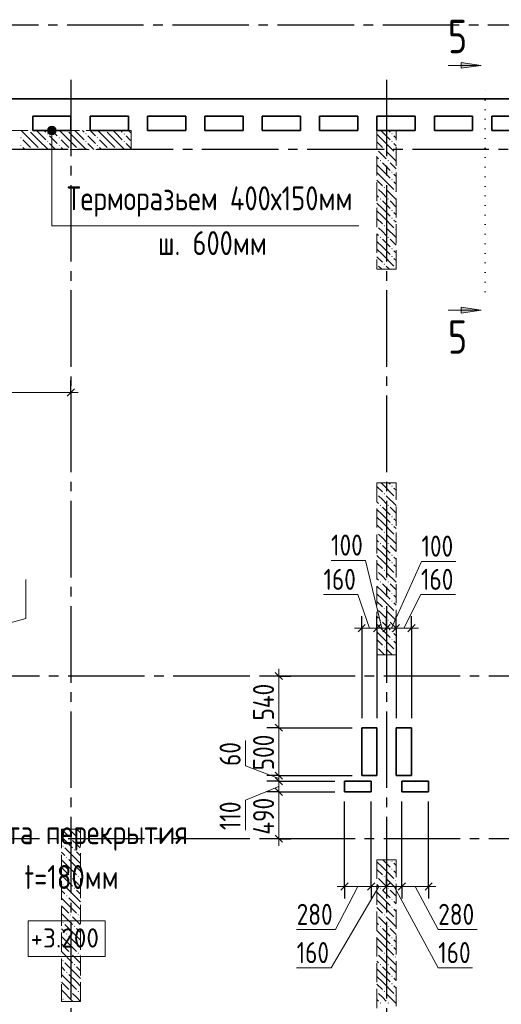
# Model space of a CAD drawing. Header units: millimetres. Extents: x 0 to 61017, y 0 to 42000.
# Tile 9 of 19: x 24404 to 29440, y 25370 to 35657. Entities that reach past the tile are written whole.
import ezdxf

# ---------------------------------------------------------------- set-up
doc = ezdxf.new("R2010")
doc.units = ezdxf.units.MM
for name, pattern in [('______2', [270, 200, -70]), ('______5', [1100, 800, -100, 100, -100]), ('______9', [100, 0, -100])]:
    doc.linetypes.add(name, pattern=pattern)
for name, color, linetype, lineweight in [('Standard', 7, 'Continuous', 25), ('Высотные отметки', 7, 'Continuous', 25), ('ЖБ Пилон', 180, 'Continuous', 25), ('Оси', 40, '______5', 18), ('Примечания', 7, 'Continuous', 25), ('Узлы символ', 7, 'Continuous', 25)]:
    doc.layers.add(name, color=color, linetype=linetype, lineweight=lineweight)
doc.layers.add('ЖБ Перекрытие верхний уровень', color=7, linetype='Continuous', lineweight=25, true_color=0xe0e0ff)
doc.styles.add('GOST 2.304-81', font='txt')
doc.styles.add('ISOCPEUR', font='txt')

msp = doc.modelspace()

# ---------------------------------------------------------------- hatches: boundary and pattern name
at = {"layer": 'ЖБ Пилон', "linetype": 'Continuous', "lineweight": 18, "transparency": 33554687}
for points in [[(24500, 34500), (24497, 34497), (24494, 34500)], [(24690, 34463), (24697, 34470), (24703, 34463), (24697, 34457)], [(24900, 34500), (24897, 34497), (24894, 34500)], [(25090, 34463), (25097, 34470), (25103, 34463), (25097, 34457)], [(25300, 34500), (25297, 34497), (25294, 34500)], [(25490, 34463), (25497, 34470), (25503, 34463), (25497, 34457)], [(28290, 34463), (28297, 34470), (28303, 34463), (28297, 34457)], [(24410, 34423), (24417, 34430), (24423, 34423), (24417, 34417)], [(24690, 34383), (24697, 34390), (24703, 34383), (24697, 34377)], [(24810, 34423), (24817, 34430), (24823, 34423), (24817, 34417)], [(25090, 34383), (25097, 34390), (25103, 34383), (25097, 34377)], [(25210, 34423), (25217, 34430), (25223, 34423), (25217, 34417)], [(25490, 34383), (25497, 34390), (25503, 34383), (25497, 34377)], [(28290, 34383), (28297, 34390), (28303, 34383), (28297, 34377)], [(24410, 34343), (24417, 34350), (24423, 34343), (24417, 34337)], [(24530, 34303), (24537, 34310), (24543, 34303), (24540, 34300), (24534, 34300)], [(24610, 34303), (24617, 34310), (24623, 34303), (24620, 34300), (24614, 34300)], [(24810, 34343), (24817, 34350), (24823, 34343), (24817, 34337)], [(24930, 34303), (24937, 34310), (24943, 34303), (24940, 34300), (24934, 34300)], [(25010, 34303), (25017, 34310), (25023, 34303), (25020, 34300), (25014, 34300)], [(25210, 34343), (25217, 34350), (25223, 34343), (25217, 34337)], [(25330, 34303), (25337, 34310), (25343, 34303), (25340, 34300), (25334, 34300)], [(25410, 34303), (25417, 34310), (25423, 34303), (25420, 34300), (25414, 34300)], [(28140, 34307), (28143, 34303), (28140, 34300)], [(28210, 34303), (28217, 34310), (28223, 34303), (28217, 34297)], [(28330, 34263), (28337, 34270), (28340, 34267), (28340, 34260), (28337, 34257)], [(28170, 34183), (28177, 34190), (28183, 34183), (28177, 34177)], [(28250, 34183), (28257, 34190), (28263, 34183), (28257, 34177)], [(28290, 34063), (28297, 34070), (28303, 34063), (28297, 34057)], [(28290, 33983), (28297, 33990), (28303, 33983), (28297, 33977)], [(28140, 33907), (28143, 33903), (28140, 33900)], [(28210, 33903), (28217, 33910), (28223, 33903), (28217, 33897)], [(28330, 33863), (28337, 33870), (28340, 33867), (28340, 33860), (28337, 33857)], [(28170, 33783), (28177, 33790), (28183, 33783), (28177, 33777)], [(28250, 33783), (28257, 33790), (28263, 33783), (28257, 33777)], [(28290, 33663), (28297, 33670), (28303, 33663), (28297, 33657)], [(28290, 33583), (28297, 33590), (28303, 33583), (28297, 33577)], [(28140, 33507), (28143, 33503), (28140, 33500)], [(28210, 33503), (28217, 33510), (28223, 33503), (28217, 33497)], [(28330, 33463), (28337, 33470), (28340, 33467), (28340, 33460), (28337, 33457)], [(28170, 33383), (28177, 33390), (28183, 33383), (28177, 33377)], [(28250, 33383), (28257, 33390), (28263, 33383), (28257, 33377)], [(28290, 33263), (28297, 33270), (28303, 33263), (28297, 33257)], [(28290, 33183), (28297, 33190), (28303, 33183), (28297, 33177)], [(28140, 33107), (28143, 33103), (28140, 33100)], [(28210, 33103), (28217, 33110), (28223, 33103), (28217, 33097)], [(28330, 33063), (28337, 33070), (28340, 33067), (28340, 33060), (28337, 33057)], [(28290, 30783), (28297, 30790), (28303, 30783), (28297, 30777)], [(28140, 30707), (28143, 30703), (28140, 30700)], [(28210, 30703), (28217, 30710), (28223, 30703), (28217, 30697)], [(28330, 30663), (28337, 30670), (28340, 30667), (28340, 30660), (28337, 30657)], [(28170, 30583), (28177, 30590), (28183, 30583), (28177, 30577)], [(28250, 30583), (28257, 30590), (28263, 30583), (28257, 30577)], [(28290, 30463), (28297, 30470), (28303, 30463), (28297, 30457)], [(28290, 30383), (28297, 30390), (28303, 30383), (28297, 30377)], [(28140, 30307), (28143, 30303), (28140, 30300)], [(28210, 30303), (28217, 30310), (28223, 30303), (28217, 30297)], [(28330, 30263), (28337, 30270), (28340, 30267), (28340, 30260), (28337, 30257)], [(28170, 30183), (28177, 30190), (28183, 30183), (28177, 30177)], [(28250, 30183), (28257, 30190), (28263, 30183), (28257, 30177)], [(28290, 30063), (28297, 30070), (28303, 30063), (28297, 30057)], [(28290, 29983), (28297, 29990), (28303, 29983), (28297, 29977)], [(28140, 29907), (28143, 29903), (28140, 29900)], [(28210, 29903), (28217, 29910), (28223, 29903), (28217, 29897)], [(28330, 29863), (28337, 29870), (28340, 29867), (28340, 29860), (28337, 29857)], [(28170, 29783), (28177, 29790), (28183, 29783), (28177, 29777)], [(28250, 29783), (28257, 29790), (28263, 29783), (28257, 29777)], [(28290, 29663), (28297, 29670), (28303, 29663), (28297, 29657)], [(28290, 29583), (28297, 29590), (28303, 29583), (28297, 29577)], [(28140, 29507), (28143, 29503), (28140, 29500)], [(28210, 29503), (28217, 29510), (28223, 29503), (28217, 29497)], [(28330, 29463), (28337, 29470), (28340, 29467), (28340, 29460), (28337, 29457)], [(28170, 29383), (28177, 29390), (28183, 29383), (28177, 29377)], [(28250, 29383), (28257, 29390), (28263, 29383), (28257, 29377)], [(28290, 29263), (28297, 29270), (28303, 29263), (28297, 29257)], [(28290, 29183), (28297, 29190), (28303, 29183), (28297, 29177)], [(28140, 29107), (28143, 29103), (28140, 29100)], [(28210, 29103), (28217, 29110), (28223, 29103), (28217, 29097)], [(28330, 29063), (28337, 29070), (28340, 29067), (28340, 29060), (28337, 29057)], [(24930, 27103), (24937, 27110), (24943, 27103), (24937, 27097)], [(25010, 27103), (25017, 27110), (25023, 27103), (25017, 27097)], [(24850, 27023), (24857, 27030), (24863, 27023), (24857, 27017)], [(24970, 26983), (24977, 26990), (24983, 26983), (24977, 26977)], [(24890, 26903), (24897, 26910), (24903, 26903), (24897, 26897)], [(28290, 26863), (28297, 26870), (28303, 26863), (28297, 26857)], [(28290, 26783), (28297, 26790), (28303, 26783), (28297, 26777)], [(24930, 26703), (24937, 26710), (24943, 26703), (24937, 26697)], [(25010, 26703), (25017, 26710), (25023, 26703), (25017, 26697)], [(28140, 26707), (28143, 26703), (28140, 26700)], [(28210, 26703), (28217, 26710), (28223, 26703), (28217, 26697)], [(28330, 26663), (28337, 26670), (28340, 26667), (28340, 26660), (28337, 26657)], [(24850, 26623), (24857, 26630), (24863, 26623), (24857, 26617)], [(24970, 26583), (24977, 26590), (24983, 26583), (24977, 26577)], [(28170, 26583), (28177, 26590), (28183, 26583), (28177, 26577)], [(28250, 26583), (28257, 26590), (28263, 26583), (28257, 26577)], [(24890, 26503), (24897, 26510), (24903, 26503), (24897, 26497)], [(28290, 26463), (28297, 26470), (28303, 26463), (28297, 26457)], [(28290, 26383), (28297, 26390), (28303, 26383), (28297, 26377)], [(24930, 26303), (24937, 26310), (24943, 26303), (24937, 26297)], [(25010, 26303), (25017, 26310), (25023, 26303), (25017, 26297)], [(28140, 26307), (28143, 26303), (28140, 26300)], [(28210, 26303), (28217, 26310), (28223, 26303), (28217, 26297)], [(28330, 26263), (28337, 26270), (28340, 26267), (28340, 26260), (28337, 26257)], [(24850, 26223), (24857, 26230), (24863, 26223), (24857, 26217)], [(24970, 26183), (24977, 26190), (24983, 26183), (24977, 26177)], [(28170, 26183), (28177, 26190), (28183, 26183), (28177, 26177)], [(28250, 26183), (28257, 26190), (28263, 26183), (28257, 26177)], [(24890, 26103), (24897, 26110), (24903, 26103), (24897, 26097)], [(28290, 26063), (28297, 26070), (28303, 26063), (28297, 26057)], [(28290, 25983), (28297, 25990), (28303, 25983), (28297, 25977)], [(24850, 25823), (24857, 25830), (24863, 25823), (24857, 25817)], [(24930, 25903), (24937, 25910), (24943, 25903), (24937, 25897)], [(25010, 25903), (25017, 25910), (25023, 25903), (25017, 25897)], [(28140, 25907), (28143, 25903), (28140, 25900)], [(28210, 25903), (28217, 25910), (28223, 25903), (28217, 25897)], [(28330, 25863), (28337, 25870), (28340, 25867), (28340, 25860), (28337, 25857)], [(24970, 25783), (24977, 25790), (24983, 25783), (24977, 25777)], [(28170, 25783), (28177, 25790), (28183, 25783), (28177, 25777)], [(28250, 25783), (28257, 25790), (28263, 25783), (28257, 25777)], [(24890, 25703), (24897, 25710), (24903, 25703), (24897, 25697)], [(28290, 25663), (28297, 25670), (28303, 25663), (28297, 25657)], [(28290, 25583), (28297, 25590), (28303, 25583), (28297, 25577)], [(24850, 25423), (24857, 25430), (24863, 25423), (24857, 25417)], [(24930, 25503), (24937, 25510), (24943, 25503), (24937, 25497)], [(25010, 25503), (25017, 25510), (25023, 25503), (25017, 25497)], [(28140, 25507), (28143, 25503), (28140, 25500)], [(28210, 25503), (28217, 25510), (28223, 25503), (28217, 25497)], [(28330, 25463), (28337, 25470), (28340, 25467), (28340, 25460), (28337, 25457)], [(28170, 25383), (28177, 25390), (28183, 25383), (28177, 25377)], [(28250, 25383), (28257, 25390), (28263, 25383), (28257, 25377)]]:
    msp.add_hatch(color=7, dxfattribs=at).paths.add_polyline_path(points, flags=16)
at = {"layer": 'Примечания', "linetype": 'Continuous', "lineweight": 13, "transparency": 33554687}
for points in [[(24695, 34500), (24785, 34500), (24779, 34522)], [(24695, 34500), (24779, 34522), (24701, 34522)], [(24701, 34477), (24785, 34500), (24695, 34500)], [(24701, 34522), (24779, 34522), (24763, 34539)], [(24701, 34522), (24763, 34539), (24717, 34539)], [(24701, 34477), (24779, 34477), (24785, 34500)], [(24717, 34461), (24779, 34477), (24701, 34477)], [(24717, 34539), (24763, 34539), (24740, 34545)], [(24717, 34461), (24763, 34461), (24779, 34477)], [(24763, 34461), (24717, 34461), (24740, 34455)]]:
    msp.add_hatch(color=7, dxfattribs=at).paths.add_polyline_path(points)
at = {"layer": 'Узлы символ', "linetype": 'Continuous', "lineweight": 13, "transparency": 33554687}
for points in [[(29020, 35209), (29230, 35179), (29020, 35149)], [(29020, 32652), (29230, 32622), (29020, 32592)]]:
    msp.add_hatch(color=7, dxfattribs=at).paths.add_polyline_path(points, flags=16)

# ---------------------------------------------------------------- linework, layer by layer
at = {"layer": 'Standard', "color": 7, "linetype": 'Continuous', "lineweight": 25, "transparency": 33554687}
for p, q in [((24902, 31725), (24977, 31800)), ((27942, 29263), (28017, 29338)), ((28102, 29263), (28177, 29338)), ((28202, 29263), (28277, 29338)), ((28302, 29263), (28377, 29338)), ((28463, 29263), (28538, 29338)), ((27076, 28838), (27151, 28762)), ((27076, 28297), (27151, 28222)), ((27076, 27797), (27151, 27722)), ((27076, 27738), (27151, 27662)), ((27076, 27628), (27151, 27553)), ((27076, 27138), (27151, 27063)), ((27763, 26563), (27838, 26638)), ((28042, 26563), (28117, 26638)), ((28202, 26563), (28277, 26638)), ((28363, 26563), (28438, 26638)), ((28642, 26563), (28717, 26638))]:
    msp.add_line(p, q, dxfattribs=at)
at = {"layer": 'Standard', "color": 251, "linetype": 'Continuous', "lineweight": -3, "true_color": 0x656565, "transparency": 33554687}
for p, q in [((24940, 31762), (24940, 31887)), ((24940, 31762), (24940, 31637)), ((24940, 31762), (24940, 31762)), ((27980, 29300), (27980, 29425)), ((28140, 29300), (28140, 29425)), ((28240, 29300), (28240, 29425)), ((28340, 29300), (28340, 29425)), ((28500, 29300), (28500, 29425)), ((27980, 29300), (27980, 29175)), ((27980, 29300), (27980, 28360)), ((28140, 29300), (28140, 29175)), ((28140, 29300), (28140, 28360)), ((28240, 29300), (28240, 29175)), ((28240, 29300), (28240, 29300)), ((28340, 29300), (28340, 29175)), ((28340, 29300), (28340, 28360)), ((28500, 29300), (28500, 29175)), ((28500, 29300), (28500, 28360)), ((27114, 28800), (26989, 28800)), ((27114, 28800), (27239, 28800)), ((27114, 28800), (27114, 28800)), ((27114, 28260), (26989, 28260)), ((27114, 28260), (27239, 28260)), ((27114, 28260), (27880, 28260)), ((27114, 27760), (26989, 27760)), ((27114, 27700), (26989, 27700)), ((27114, 27760), (27239, 27760)), ((27114, 27760), (27880, 27760)), ((27114, 27700), (27239, 27700)), ((27114, 27700), (27700, 27700)), ((27114, 27590), (26989, 27590)), ((27114, 27590), (27239, 27590)), ((27114, 27590), (27700, 27590)), ((27800, 26600), (27800, 27490)), ((28080, 26600), (28080, 27490)), ((27114, 27100), (26989, 27100)), ((27114, 27100), (27239, 27100)), ((27114, 27100), (27114, 27100)), ((27800, 26600), (27800, 26725)), ((28080, 26600), (28080, 26725)), ((28240, 26600), (28240, 26725)), ((28400, 26600), (28400, 26725)), ((28680, 26600), (28680, 26725)), ((27800, 26600), (27800, 26475)), ((28080, 26600), (28080, 26475)), ((28240, 26600), (28240, 26475)), ((28240, 26600), (28240, 26600)), ((28400, 26600), (28400, 26475)), ((28680, 26600), (28680, 26475))]:
    msp.add_line(p, q, dxfattribs=at)
at = {"layer": 'Standard', "color": 7, "linetype": 'Continuous', "lineweight": 13, "transparency": 33554687}
for p, q in [((24940, 31762), (25015, 31762)), ((28020, 30008), (27660, 30008)), ((28190, 29300), (28020, 30008)), ((28290, 29300), (28605, 29997)), ((28605, 29997), (28965, 29997)), ((24468, 29400), (24468, 29807)), ((27940, 29650), (27580, 29650)), ((28060, 29300), (27940, 29650)), ((28420, 29300), (28600, 29650)), ((28600, 29650), (28960, 29650)), ((23420, 29120), (24468, 29400)), ((27980, 29300), (27905, 29300)), ((27980, 29300), (28140, 29300)), ((28140, 29300), (28240, 29300)), ((28240, 29300), (28340, 29300)), ((28340, 29300), (28500, 29300)), ((28500, 29300), (28575, 29300)), ((27114, 28800), (27114, 28875)), ((27114, 28800), (27114, 28260)), ((26764, 27860), (26764, 28126)), ((27114, 27730), (26764, 27860)), ((27114, 27760), (27114, 27700)), ((27114, 27700), (27114, 27590)), ((27114, 27645), (26764, 27503)), ((27114, 27590), (27114, 27100)), ((26764, 27503), (26764, 27190)), ((27114, 27100), (27114, 27025)), ((28160, 26600), (27660, 25750)), ((27940, 26600), (27707, 26150)), ((27800, 26600), (27725, 26600)), ((28080, 26600), (28240, 26600)), ((28240, 26600), (28400, 26600)), ((28320, 26600), (28780, 25750)), ((28400, 26600), (28680, 26600)), ((28540, 26600), (28780, 26150)), ((28680, 26600), (28755, 26600)), ((27707, 26150), (27300, 26150)), ((28780, 26150), (29187, 26150)), ((27660, 25750), (27300, 25750)), ((28780, 25750), (29140, 25750))]:
    msp.add_line(p, q, dxfattribs=at)
for points in [[(22920, 31762), (23337, 31762), (23337, 31762), (24940, 31762)], [(27114, 28260), (27114, 28241), (27114, 28241), (27114, 27760)], [(27800, 26600), (28027, 26600), (28027, 26600), (28080, 26600)]]:
    msp.add_lwpolyline(points, dxfattribs=at)
at = {"layer": 'Standard', "color": 251, "linetype": 'Continuous', "lineweight": -3, "true_color": 0x656565, "transparency": 33554687}
for points in [[(28400, 26600), (28400, 26725), (28400, 26725), (28400, 27490)], [(28680, 26600), (28680, 26863), (28680, 26863), (28680, 27490)]]:
    msp.add_lwpolyline(points, dxfattribs=at)
at = {"layer": 'Высотные отметки', "color": 7, "linetype": 'Continuous', "lineweight": 18, "transparency": 33554687}
msp.add_lwpolyline([(24493, 25869), (25299, 25869), (25299, 26243), (24493, 26243), (24493, 25869)], dxfattribs=at)
at = {"layer": 'ЖБ Перекрытие верхний уровень', "color": 7, "linetype": 'Continuous', "lineweight": 35, "transparency": 33554687}
for p, q in [((28240, 34830), (22060, 34830)), ((34420, 34830), (28240, 34830)), ((24540, 34650), (24940, 34650)), ((24540, 34500), (24540, 34650)), ((24940, 34650), (24940, 34500)), ((25140, 34500), (25140, 34650)), ((25140, 34650), (25540, 34650)), ((25540, 34650), (25540, 34500)), ((25740, 34650), (26140, 34650)), ((25740, 34500), (25740, 34650)), ((26140, 34650), (26140, 34500)), ((26340, 34500), (26340, 34650)), ((26340, 34650), (26740, 34650)), ((26740, 34650), (26740, 34500)), ((26940, 34500), (26940, 34650)), ((26940, 34650), (27340, 34650)), ((27340, 34650), (27340, 34500)), ((27540, 34650), (27940, 34650)), ((27540, 34500), (27540, 34650)), ((27940, 34650), (27940, 34500)), ((28140, 34500), (28140, 34650)), ((28140, 34650), (28240, 34650)), ((28240, 34650), (28540, 34650)), ((28540, 34650), (28540, 34500)), ((28740, 34500), (28740, 34650)), ((28740, 34650), (29140, 34650)), ((29140, 34650), (29140, 34500)), ((29340, 34500), (29340, 34650)), ((29340, 34650), (29740, 34650)), ((24940, 34500), (24540, 34500)), ((25540, 34500), (25140, 34500)), ((26140, 34500), (25740, 34500)), ((26740, 34500), (26340, 34500)), ((27340, 34500), (26940, 34500)), ((27940, 34500), (27540, 34500)), ((28240, 34500), (28140, 34500)), ((28540, 34500), (28240, 34500)), ((29140, 34500), (28740, 34500)), ((29740, 34500), (29340, 34500)), ((28140, 28260), (27980, 28260)), ((27980, 28260), (27980, 27760)), ((28140, 27760), (28140, 28260)), ((28500, 28260), (28340, 28260)), ((28340, 28260), (28340, 27760)), ((28500, 27760), (28500, 28260)), ((28080, 27700), (27800, 27700)), ((27800, 27700), (27800, 27590)), ((27980, 27760), (28140, 27760)), ((28080, 27590), (28080, 27700)), ((28340, 27760), (28500, 27760)), ((28680, 27700), (28400, 27700)), ((28400, 27700), (28400, 27590)), ((28680, 27590), (28680, 27700)), ((27800, 27590), (28080, 27590)), ((28400, 27590), (28680, 27590))]:
    msp.add_line(p, q, dxfattribs=at)
at = {"layer": 'ЖБ Пилон', "color": 253, "linetype": '______2', "lineweight": 13, "true_color": 0xa0a0a0, "transparency": 33554687}
for p, q in [((25570, 34500), (24120, 34500)), ((25570, 34300), (25570, 34500)), ((28140, 34500), (28140, 33050)), ((28340, 34500), (28140, 34500)), ((28340, 33050), (28340, 34500)), ((24120, 34300), (25570, 34300)), ((28140, 33050), (28340, 33050)), ((28140, 30820), (28140, 29020)), ((28340, 30820), (28140, 30820)), ((28340, 29020), (28340, 30820)), ((28140, 29020), (28340, 29020)), ((24840, 27200), (24840, 25400)), ((25040, 27200), (24840, 27200)), ((25040, 25400), (25040, 27200)), ((28140, 26880), (28140, 25080)), ((28340, 26880), (28140, 26880)), ((28340, 25080), (28340, 26880)), ((24840, 25400), (25040, 25400))]:
    msp.add_line(p, q, dxfattribs=at)
at = {"layer": 'ЖБ Пилон', "color": 9, "linetype": 'Continuous', "lineweight": 18, "true_color": 0xc7c7c7, "transparency": 33554687}
for p, q in [((24517, 34403), (24420, 34500)), ((24517, 34483), (24597, 34403)), ((24597, 34483), (24580, 34500)), ((24597, 34483), (24677, 34403)), ((24660, 34500), (24677, 34483)), ((24740, 34500), (24797, 34443)), ((24917, 34403), (24820, 34500)), ((24917, 34483), (24997, 34403)), ((24997, 34483), (24980, 34500)), ((24997, 34483), (25077, 34403)), ((25060, 34500), (25077, 34483)), ((25140, 34500), (25197, 34443)), ((25317, 34403), (25220, 34500)), ((25317, 34483), (25397, 34403)), ((25397, 34483), (25380, 34500)), ((25397, 34483), (25477, 34403)), ((25460, 34500), (25477, 34483)), ((25540, 34500), (25570, 34470)), ((28197, 34483), (28180, 34500)), ((28197, 34483), (28277, 34403)), ((28260, 34500), (28277, 34483)), ((24437, 34403), (24517, 34323)), ((24517, 34403), (24597, 34323)), ((24597, 34403), (24700, 34300)), ((24757, 34403), (24717, 34443)), ((24717, 34363), (24780, 34300)), ((24797, 34363), (24757, 34403)), ((24837, 34403), (24917, 34323)), ((24917, 34403), (24997, 34323)), ((24997, 34403), (25100, 34300)), ((25157, 34403), (25117, 34443)), ((25117, 34363), (25180, 34300)), ((25197, 34363), (25157, 34403)), ((25237, 34403), (25317, 34323)), ((25317, 34403), (25397, 34323)), ((25397, 34403), (25500, 34300)), ((25557, 34403), (25517, 34443)), ((25517, 34363), (25570, 34310)), ((25570, 34390), (25557, 34403)), ((28140, 34460), (28197, 34403)), ((28140, 34380), (28197, 34323)), ((28197, 34403), (28317, 34283)), ((28340, 34420), (28317, 34443)), ((28317, 34363), (28340, 34340)), ((24437, 34323), (24460, 34300)), ((24837, 34323), (24860, 34300)), ((25237, 34323), (25260, 34300)), ((28197, 34243), (28157, 34283)), ((28237, 34283), (28340, 34180)), ((28140, 34220), (28157, 34203)), ((28237, 34203), (28197, 34243)), ((28197, 34163), (28277, 34083)), ((28277, 34163), (28340, 34100)), ((28197, 34083), (28140, 34140)), ((28140, 34060), (28197, 34003)), ((28197, 34083), (28277, 34003)), ((28140, 33980), (28197, 33923)), ((28197, 34003), (28317, 33883)), ((28340, 34020), (28317, 34043)), ((28317, 33963), (28340, 33940)), ((28197, 33843), (28157, 33883)), ((28237, 33883), (28340, 33780)), ((28140, 33820), (28157, 33803)), ((28237, 33803), (28197, 33843)), ((28197, 33763), (28277, 33683)), ((28277, 33763), (28340, 33700)), ((28197, 33683), (28140, 33740)), ((28140, 33660), (28197, 33603)), ((28197, 33683), (28277, 33603)), ((28340, 33620), (28317, 33643)), ((28140, 33580), (28197, 33523)), ((28197, 33603), (28317, 33483)), ((28317, 33563), (28340, 33540)), ((28197, 33443), (28157, 33483)), ((28237, 33403), (28197, 33443)), ((28237, 33483), (28340, 33380)), ((28140, 33420), (28157, 33403)), ((28197, 33283), (28140, 33340)), ((28197, 33363), (28277, 33283)), ((28277, 33363), (28340, 33300)), ((28140, 33260), (28197, 33203)), ((28197, 33283), (28277, 33203)), ((28340, 33220), (28317, 33243)), ((28140, 33180), (28197, 33123)), ((28197, 33203), (28317, 33083)), ((28317, 33163), (28340, 33140)), ((28190, 33050), (28157, 33083)), ((28237, 33083), (28270, 33050)), ((28140, 30780), (28197, 30723)), ((28180, 30820), (28197, 30803)), ((28197, 30803), (28317, 30683)), ((28260, 30820), (28277, 30803)), ((28317, 30763), (28340, 30740)), ((28197, 30643), (28157, 30683)), ((28237, 30683), (28340, 30580)), ((28140, 30620), (28157, 30603)), ((28237, 30603), (28197, 30643)), ((28197, 30563), (28277, 30483)), ((28277, 30563), (28340, 30500)), ((28197, 30483), (28140, 30540)), ((28140, 30460), (28197, 30403)), ((28197, 30483), (28277, 30403)), ((28140, 30380), (28197, 30323)), ((28197, 30403), (28317, 30283)), ((28340, 30420), (28317, 30443)), ((28317, 30363), (28340, 30340)), ((28197, 30243), (28157, 30283)), ((28237, 30283), (28340, 30180)), ((28140, 30220), (28157, 30203)), ((28237, 30203), (28197, 30243)), ((28197, 30163), (28277, 30083)), ((28277, 30163), (28340, 30100)), ((28197, 30083), (28140, 30140)), ((28140, 30060), (28197, 30003)), ((28197, 30083), (28277, 30003)), ((28340, 30020), (28317, 30043)), ((28140, 29980), (28197, 29923)), ((28197, 30003), (28317, 29883)), ((28317, 29963), (28340, 29940)), ((28197, 29843), (28157, 29883)), ((28237, 29803), (28197, 29843)), ((28237, 29883), (28340, 29780)), ((28140, 29820), (28157, 29803)), ((28197, 29683), (28140, 29740)), ((28197, 29763), (28277, 29683)), ((28277, 29763), (28340, 29700)), ((28140, 29660), (28197, 29603)), ((28197, 29683), (28277, 29603)), ((28340, 29620), (28317, 29643)), ((28140, 29580), (28197, 29523)), ((28197, 29603), (28317, 29483)), ((28317, 29563), (28340, 29540)), ((28197, 29443), (28157, 29483)), ((28237, 29403), (28197, 29443)), ((28237, 29483), (28340, 29380)), ((28140, 29420), (28157, 29403)), ((28197, 29283), (28140, 29340)), ((28197, 29363), (28277, 29283)), ((28277, 29363), (28340, 29300)), ((28140, 29260), (28197, 29203)), ((28197, 29283), (28277, 29203)), ((28340, 29220), (28317, 29243)), ((28140, 29180), (28197, 29123)), ((28197, 29203), (28317, 29083)), ((28317, 29163), (28340, 29140)), ((28140, 29020), (28140, 29020)), ((28197, 29043), (28157, 29083)), ((28220, 29020), (28197, 29043)), ((28237, 29083), (28300, 29020)), ((24840, 27200), (24917, 27123)), ((24920, 27200), (24997, 27123)), ((25000, 27200), (25040, 27160)), ((24840, 27120), (24957, 27003)), ((24997, 27043), (24957, 27083)), ((25037, 27083), (25040, 27080)), ((24840, 26960), (24877, 26923)), ((24997, 26883), (24877, 27003)), ((25037, 27003), (24997, 27043)), ((24997, 26963), (25040, 26920)), ((24917, 26803), (24840, 26880)), ((24917, 26883), (24997, 26803)), ((24997, 26883), (25040, 26840)), ((28140, 26860), (28197, 26803)), ((28200, 26880), (28277, 26803)), ((24840, 26800), (24917, 26723)), ((24917, 26803), (24997, 26723)), ((24997, 26803), (25040, 26760)), ((28140, 26780), (28197, 26723)), ((28197, 26803), (28317, 26683)), ((28340, 26820), (28317, 26843)), ((28317, 26763), (28340, 26740)), ((24840, 26720), (24957, 26603)), ((24997, 26643), (24957, 26683)), ((25037, 26683), (25040, 26680)), ((28197, 26643), (28157, 26683)), ((28237, 26683), (28340, 26580)), ((24840, 26560), (24877, 26523)), ((24997, 26483), (24877, 26603)), ((25037, 26603), (24997, 26643)), ((24997, 26563), (25040, 26520)), ((28140, 26620), (28157, 26603)), ((28237, 26603), (28197, 26643)), ((28197, 26563), (28277, 26483)), ((28277, 26563), (28340, 26500)), ((24917, 26403), (24840, 26480)), ((24917, 26483), (24997, 26403)), ((24997, 26483), (25040, 26440)), ((28197, 26483), (28140, 26540)), ((28140, 26460), (28197, 26403)), ((28197, 26483), (28277, 26403)), ((28340, 26420), (28317, 26443)), ((24840, 26400), (24917, 26323)), ((24917, 26403), (24997, 26323)), ((24997, 26403), (25040, 26360)), ((28140, 26380), (28197, 26323)), ((28197, 26403), (28317, 26283)), ((28317, 26363), (28340, 26340)), ((24840, 26320), (24957, 26203)), ((24997, 26243), (24957, 26283)), ((25037, 26203), (24997, 26243)), ((25037, 26283), (25040, 26280)), ((28197, 26243), (28157, 26283)), ((28237, 26203), (28197, 26243)), ((28237, 26283), (28340, 26180)), ((24840, 26160), (24877, 26123)), ((24997, 26083), (24877, 26203)), ((24997, 26163), (25040, 26120)), ((28140, 26220), (28157, 26203)), ((28197, 26083), (28140, 26140)), ((28197, 26163), (28277, 26083)), ((28277, 26163), (28340, 26100)), ((24917, 26003), (24840, 26080)), ((24917, 26083), (24997, 26003)), ((24997, 26083), (25040, 26040)), ((28140, 26060), (28197, 26003)), ((28197, 26083), (28277, 26003)), ((28340, 26020), (28317, 26043)), ((24840, 26000), (24917, 25923)), ((24917, 26003), (24997, 25923)), ((24997, 26003), (25040, 25960)), ((28140, 25980), (28197, 25923)), ((28197, 26003), (28317, 25883)), ((28317, 25963), (28340, 25940)), ((24840, 25920), (24957, 25803)), ((24997, 25843), (24957, 25883)), ((25037, 25803), (24997, 25843)), ((25037, 25883), (25040, 25880)), ((28197, 25843), (28157, 25883)), ((28237, 25803), (28197, 25843)), ((28237, 25883), (28340, 25780)), ((24840, 25760), (24877, 25723)), ((24997, 25683), (24877, 25803)), ((24997, 25763), (25040, 25720)), ((28140, 25820), (28157, 25803)), ((28197, 25683), (28140, 25740)), ((28197, 25763), (28277, 25683)), ((28277, 25763), (28340, 25700)), ((24917, 25603), (24840, 25680)), ((24917, 25683), (24997, 25603)), ((24997, 25683), (25040, 25640)), ((28140, 25660), (28197, 25603)), ((28197, 25683), (28277, 25603)), ((28340, 25620), (28317, 25643)), ((24840, 25600), (24917, 25523)), ((24840, 25520), (24957, 25403)), ((24917, 25603), (24997, 25523)), ((24997, 25603), (25040, 25560)), ((28140, 25580), (28197, 25523)), ((28197, 25603), (28317, 25483)), ((28317, 25563), (28340, 25540)), ((24997, 25443), (24957, 25483)), ((25037, 25403), (24997, 25443)), ((25037, 25483), (25040, 25480)), ((28140, 25420), (28157, 25403)), ((28197, 25443), (28157, 25483)), ((28237, 25403), (28197, 25443)), ((28237, 25483), (28340, 25380)), ((24880, 25400), (24877, 25403))]:
    msp.add_line(p, q, dxfattribs=at)
at = {"layer": 'Оси', "color": 8, "linetype": '______5', "lineweight": -3, "transparency": 33554687}
for p, q in [((43300, 35600), (4600, 35600)), ((24940, 35030), (24940, 16970)), ((28240, 35030), (28240, 16970)), ((50210, 34300), (4600, 34300)), ((50210, 34300), (4600, 34300)), ((49910, 28800), (4600, 28800)), ((49910, 27100), (4600, 27100))]:
    msp.add_line(p, q, dxfattribs=at)
at = {"layer": 'Примечания', "color": 7, "linetype": 'Continuous', "lineweight": 13, "transparency": 33554687}
for p, q in [((24695, 34500), (24695, 34500)), ((24740, 34545), (24740, 34545)), ((24785, 34500), (24785, 34500)), ((24740, 34455), (24740, 34455))]:
    msp.add_line(p, q, dxfattribs=at)
msp.add_lwpolyline([(27949, 33503), (24740, 33503), (24740, 34500)], dxfattribs=at)
msp.add_circle((24740, 34500), 45, dxfattribs=at)
at = {"layer": 'Узлы символ', "color": 7, "linetype": 'Continuous', "lineweight": 13, "transparency": 33554687}
for p, q in [((29020, 35149), (29020, 35209)), ((29020, 35209), (29230, 35179)), ((29230, 35179), (28883, 35179)), ((29020, 35179), (29005, 35179)), ((29230, 35179), (29020, 35149)), ((29230, 35179), (29230, 35179)), ((29230, 35179), (29230, 35179)), ((29230, 35179), (29230, 35179)), ((29230, 32622), (28883, 32622)), ((29020, 32622), (29005, 32622)), ((29020, 32592), (29020, 32652)), ((29020, 32652), (29230, 32622)), ((29230, 32622), (29020, 32592)), ((29230, 32622), (29230, 32622)), ((29230, 32622), (29230, 32622)), ((29230, 32622), (29230, 32622))]:
    msp.add_line(p, q, dxfattribs=at)
at = {"layer": 'Узлы символ', "color": 7, "linetype": '______9', "lineweight": 13, "transparency": 33554687}
msp.add_line((29272, 32815), (29272, 34956), dxfattribs=at)

# ---------------------------------------------------------------- texts
at = {"layer": 'Standard', "color": 7, "linetype": 'Continuous', "lineweight": 25, "transparency": 33554687, "char_height": 220, "attachment_point": 7, "style": 'GOST 2.304-81'}
for s, insert, width in [('100', (27660, 30058), 485.08), ('100', (28605, 30047), 485.08), ('160', (27580, 29700), 485.08), ('160', (28600, 29700), 485.08), ('280', (27300, 26200), 531.97), ('280', (28780, 26200), 531.97), ('160', (27300, 25800), 485.08), ('160', (28780, 25800), 485.08)]:
    msp.add_mtext(s, dxfattribs=dict(at, insert=insert, width=width))
at = {"layer": 'Standard', "color": 7, "linetype": 'Continuous', "lineweight": 25, "transparency": 33554687, "char_height": 220, "attachment_point": 7, "rotation": 90, "style": 'GOST 2.304-81'}
for s, insert, width in [('540', (27064, 28335), 516.38), ('500', (27064, 27815), 516.39), ('60', (26714, 27860), 391.31), ('110', (26714, 27190), 438.19), ('490', (27064, 27142), 531.97)]:
    msp.add_mtext(s, dxfattribs=dict(at, insert=insert, width=width))
at = {"layer": 'Высотные отметки', "color": 7, "linetype": 'Continuous', "lineweight": 18, "transparency": 33554687, "insert": (24517, 25963), "char_height": 200, "width": 880.17, "attachment_point": 7, "style": 'GOST 2.304-81'}
msp.add_mtext('\\W1.19;+3.200', dxfattribs=at)
at = {"layer": 'Примечания', "color": 7, "linetype": 'Continuous', "lineweight": 25, "transparency": 33554687, "char_height": 250, "attachment_point": 7, "style": 'GOST 2.304-81'}
for s, insert, width in [('Терморазьем\\~400х150мм', (24899, 33598), 3189.08), ('ш.\\~600мм', (25849, 33198), 1279.44)]:
    msp.add_mtext(s, dxfattribs=dict(at, insert=insert, width=width))
at = {"layer": 'Примечания', "color": 251, "linetype": 'Continuous', "lineweight": 25, "true_color": 0x656565, "transparency": 33554687, "char_height": 250, "attachment_point": 7, "style": 'GOST 2.304-81'}
for s, insert, width in [('Плита\\~перекрытия', (23753, 26975), 2505.58), ('t=180мм', (24453, 26575), 1101.71)]:
    msp.add_mtext(s, dxfattribs=dict(at, insert=insert, width=width))
at = {"layer": 'Узлы символ', "color": 7, "linetype": 'Continuous', "lineweight": 35, "transparency": 33554687, "char_height": 350, "width": 380.8, "attachment_point": 7, "style": 'ISOCPEUR'}
for insert in [(28883, 35307), (28883, 32167)]:
    msp.add_mtext('\\W0.78;5', dxfattribs=dict(at, insert=insert))

doc.saveas('drawing.dxf')
